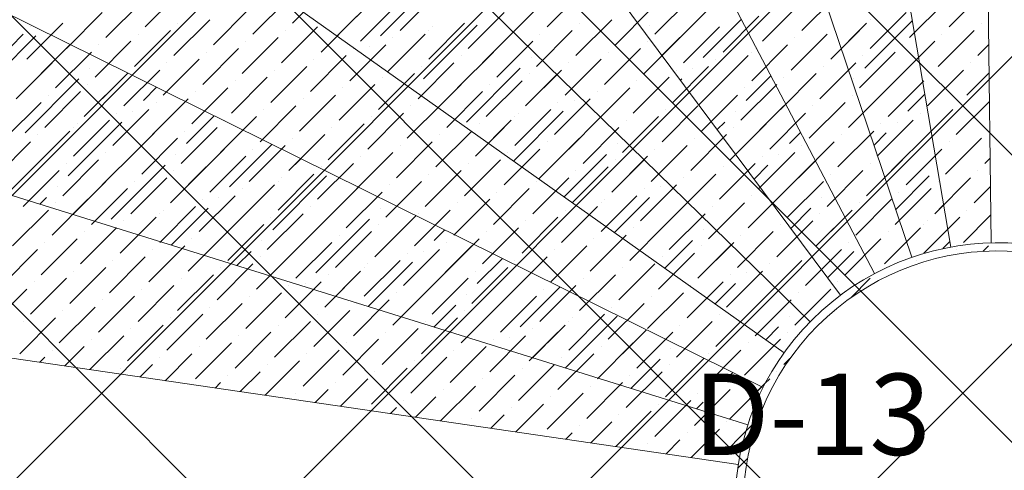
# Model space of a CAD drawing. Header units: millimetres. Extents: x -150 to 17700, y -24664 to 13830.
# Tile 20 of 58: x 9799 to 11011, y 6976 to 7531. Entities that reach past the tile are written whole.
import ezdxf

# ---------------------------------------------------------------- set-up
doc = ezdxf.new("R2010")
doc.units = ezdxf.units.MM
doc.header["$MEASUREMENT"] = 0
doc.layers.get('0').update_dxf_attribs({"lineweight": 5})
doc.layers.add('M-MEP-ELFA-TEXT', color=7, linetype='Continuous', lineweight=15)
doc.layers.add('RCP XREF$0$A-CEILING-01', color=9, linetype='Continuous', lineweight=0, true_color=0x808080)
doc.layers.add('RCP XREF$0$A-CELING ELEMENT', color=9, linetype='Continuous', lineweight=0, true_color=0x808080)
doc.styles.get("Standard").update_dxf_attribs({"font": 'romans.shx'})

# ---------------------------------------------------------------- blocks, each defined once
blk = doc.blocks.new('RCP XREF')
at = {"layer": 'RCP XREF$0$A-CEILING-01', "color": 8, "linetype": 'Continuous', "lineweight": 0, "true_color": 0x808080}
for p, q in [((11364.7, 5605.9), (3590.6, 13380)), ((11718.3, 5959.4), (4297.7, 13380)), ((11895, 6136.2), (4651.2, 13380)), ((12071.8, 6313), (5004.8, 13380)), ((6135, 3660.1), (14450, 11975.1)), ((6452, 3270), (14450, 11268)), ((11541.5, 5782.6), (6090.1, 11234)), ((7159.1, 3270), (14450, 10560.9)), ((6135, 3306.6), (11958.4, 9130)), ((6805.5, 3270), (11820, 8284.5))]:
    blk.add_line(p, q, dxfattribs=at)
at = {"layer": 'RCP XREF$0$A-CEILING-01', "color": 8, "lineweight": 0, "true_color": 0x808080}
for centre, radius, start, end in [((11004.6, 6932.9), 2087.3, 45.1925, 224.8075), ((11003.8, 6932.2), 1987.3, 45.2002, 224.7998)]:
    blk.add_arc(centre, radius, start, end, dxfattribs=at)
at = {"layer": 'RCP XREF$0$A-CELING ELEMENT', "color": 8, "lineweight": 0, "true_color": 0x808080}
for p, q in [((10975.2, 8919.5), (10995.3, 7256.1)), ((10945.6, 7251), (10665.5, 8890.7)), ((10364.2, 8814), (10897.4, 7238.3)), ((10851.7, 7218.4), (10078.6, 8691.3)), ((9815.7, 8525.6), (10809.7, 7191.8)), ((10772.2, 7159), (9581.8, 8320.9)), ((9382.7, 8082.2), (10740.2, 7120.8)), ((10714.4, 7078.2), (9223.3, 7815.4)), ((9107.3, 7526.9), (10695.5, 7032.1)), ((10683.8, 6983.5), (9037.8, 7223.8))]:
    blk.add_line(p, q, dxfattribs=at)
at = {"layer": 'RCP XREF$0$A-CELING ELEMENT', "color": 8, "linetype": 'Continuous', "lineweight": 0, "true_color": 0x808080, "transparency": 33554687}
for p, q in [((10134.7, 7526.3), (10178.9, 7570.5)), ((10243, 7510.8), (10309.2, 7577.1)), ((10629.7, 7526.3), (10673.9, 7570.5)), ((9953.5, 7521.9), (9997.7, 7566)), ((10086.1, 7513), (10130.3, 7557.2)), ((10189.8, 7510.7), (10236.3, 7557.2)), ((10267.3, 7517.4), (10311.5, 7561.6)), ((10448.5, 7521.9), (10492.7, 7566)), ((10581, 7513), (10625.2, 7557.2)), ((10762.2, 7517.4), (10806.4, 7561.6)), ((10943.4, 7521.9), (10987.6, 7566)), ((9904.9, 7508.6), (9949.1, 7552.8)), ((10037.5, 7499.8), (10081.6, 7544)), ((10218.7, 7504.2), (10262.8, 7548.4)), ((10399.8, 7508.6), (10444, 7552.8)), ((10532.4, 7499.8), (10576.6, 7544)), ((10713.6, 7504.2), (10757.8, 7548.4)), ((10894.8, 7508.6), (10939, 7552.8)), ((9856.3, 7495.3), (9900.5, 7539.5)), ((9988.8, 7486.5), (10033, 7530.7)), ((10170, 7490.9), (10214.2, 7535.1)), ((10351.2, 7495.3), (10395.4, 7539.5)), ((10483.8, 7486.5), (10528, 7530.7)), ((10590, 7486.6), (10634.1, 7530.7)), ((10640.7, 7484.3), (10687.6, 7531.2)), ((10665, 7490.9), (10709.2, 7535.1)), ((10846.2, 7495.3), (10890.4, 7539.5)), ((10846.2, 7530.7), (10846.2, 7530.7)), ((9807.6, 7482.1), (9851.8, 7526.3)), ((9812.1, 7521.9), (9812.1, 7521.9)), ((9993.3, 7526.3), (9993.3, 7526.3)), ((10121.4, 7477.7), (10165.6, 7521.9)), ((10296, 7457.8), (10362.3, 7524.1)), ((10302.6, 7482.1), (10346.8, 7526.3)), ((10307, 7521.9), (10307, 7521.9)), ((10488.2, 7526.3), (10488.2, 7526.3)), ((10574.4, 7524.1), (10574.4, 7524.1)), ((10616.4, 7477.7), (10660.6, 7521.9)), ((10797.6, 7482.1), (10841.8, 7526.3)), ((10802, 7521.9), (10802, 7521.9)), ((10839.6, 7471), (10898.1, 7529.5)), ((10983.2, 7526.3), (10983.2, 7526.3)), ((9752.4, 7444.5), (9818.7, 7510.8)), ((9759, 7468.8), (9803.2, 7513)), ((9940.2, 7473.2), (9984.4, 7517.4)), ((9944.6, 7513), (9944.6, 7513)), ((10072.8, 7464.4), (10117, 7508.6)), ((10125.8, 7517.4), (10125.8, 7517.4)), ((10254, 7468.8), (10298.2, 7513)), ((10258.4, 7508.6), (10258.4, 7508.6)), ((10302.6, 7517.4), (10302.6, 7517.4)), ((10368.9, 7477.7), (10406.9, 7515.6)), ((10435.2, 7473.2), (10479.4, 7517.4)), ((10439.6, 7513), (10439.6, 7513)), ((10567.8, 7464.4), (10612, 7508.6)), ((10620.8, 7517.4), (10620.8, 7517.4)), ((10749, 7468.8), (10793.2, 7513)), ((10753.4, 7508.6), (10753.4, 7508.6)), ((10810.5, 7495), (10833, 7517.4)), ((10930.2, 7473.2), (10974.4, 7517.4)), ((10934.6, 7513), (10934.6, 7513)), ((9825.3, 7464.4), (9861, 7500.1)), ((9891.6, 7460), (9935.8, 7504.2)), ((9896, 7499.8), (9896, 7499.8)), ((10024.2, 7451.1), (10068.4, 7495.3)), ((10077.2, 7504.2), (10077.2, 7504.2)), ((10205.4, 7455.6), (10249.6, 7499.8)), ((10209.8, 7495.3), (10209.8, 7495.3)), ((10229.7, 7497.5), (10229.7, 7497.5)), ((10251.9, 7466.7), (10289.4, 7504.2)), ((10386.6, 7460), (10430.8, 7504.2)), ((10391, 7499.8), (10391, 7499.8)), ((10519.2, 7451.1), (10563.4, 7495.3)), ((10572.2, 7504.2), (10572.2, 7504.2)), ((10700.4, 7455.6), (10744.6, 7499.8)), ((10704.8, 7495.3), (10704.8, 7495.3)), ((10881.6, 7460), (10925.8, 7504.2)), ((10886, 7499.8), (10886, 7499.8)), ((10978.8, 7486.5), (10992.4, 7500.1)), ((9843, 7446.7), (9887.2, 7490.9)), ((9847.4, 7486.5), (9847.4, 7486.5)), ((9975.6, 7437.9), (10019.8, 7482.1)), ((10028.6, 7490.9), (10028.6, 7490.9)), ((10156.8, 7442.3), (10201, 7486.5)), ((10161.2, 7482.1), (10161.2, 7482.1)), ((10338, 7446.7), (10382.2, 7490.9)), ((10342.4, 7486.5), (10342.4, 7486.5)), ((10428.6, 7484.3), (10428.6, 7484.3)), ((10470.6, 7437.9), (10514.8, 7482.1)), ((10523.6, 7490.9), (10523.6, 7490.9)), ((10651.8, 7442.3), (10695.9, 7486.5)), ((10656.2, 7482.1), (10656.2, 7482.1)), ((10700.4, 7490.9), (10700.4, 7490.9)), ((10833, 7446.7), (10877.1, 7490.9)), ((10837.4, 7486.5), (10837.4, 7486.5)), ((9794.4, 7433.5), (9838.6, 7477.7)), ((9885, 7471), (9885, 7471)), ((9980, 7477.7), (9980, 7477.7)), ((10108.2, 7429), (10152.4, 7473.2)), ((10289.4, 7433.5), (10333.6, 7477.7)), ((10293.8, 7473.2), (10293.8, 7473.2)), ((10349, 7404.7), (10415.3, 7471)), ((10475, 7477.7), (10475, 7477.7)), ((10603.1, 7429), (10647.3, 7473.2)), ((10627.4, 7471), (10627.4, 7471)), ((10635.3, 7425.8), (10687.1, 7477.7)), ((10784.3, 7433.5), (10828.5, 7477.7)), ((10788.8, 7473.2), (10788.8, 7473.2)), ((10899.2, 7477.7), (10899.2, 7477.7)), ((10970, 7477.7), (10970, 7477.7)), ((9878.4, 7411.4), (9932, 7465)), ((9927, 7424.6), (9971.2, 7468.8)), ((9931.4, 7464.4), (9931.4, 7464.4)), ((10059.6, 7415.8), (10103.7, 7460)), ((10112.6, 7468.8), (10112.6, 7468.8)), ((10240.7, 7420.2), (10284.9, 7464.4)), ((10245.2, 7460), (10245.2, 7460)), ((10355.7, 7464.4), (10355.7, 7464.4)), ((10421.9, 7424.6), (10466.1, 7468.8)), ((10421.9, 7424.6), (10460.5, 7463.2)), ((10426.4, 7464.4), (10426.4, 7464.4)), ((10554.5, 7415.8), (10598.7, 7460)), ((10607.6, 7468.8), (10607.6, 7468.8)), ((10693.7, 7431.3), (10724.1, 7461.6)), ((10735.7, 7420.2), (10779.9, 7464.4)), ((10740.1, 7460), (10740.1, 7460)), ((10837.3, 7415.8), (10886, 7464.4)), ((10916.9, 7424.6), (10961.1, 7468.8)), ((10921.3, 7464.4), (10921.3, 7464.4)), ((10965.5, 7437.9), (10992.8, 7465.2)), ((9805.4, 7391.5), (9871.7, 7457.8)), ((9812.1, 7451.1), (9812.1, 7451.1)), ((9878.4, 7411.4), (9922.6, 7455.6)), ((9882.8, 7451.1), (9882.8, 7451.1)), ((9951.3, 7431.3), (9967.5, 7447.5)), ((10010.9, 7402.5), (10055.1, 7446.7)), ((10064, 7455.6), (10064, 7455.6)), ((10192.1, 7407), (10236.3, 7451.1)), ((10196.6, 7446.7), (10196.6, 7446.7)), ((10314, 7422.7), (10342.4, 7451.1)), ((10373.3, 7411.4), (10417.5, 7455.6)), ((10377.8, 7451.1), (10377.8, 7451.1)), ((10505.9, 7402.5), (10550.1, 7446.7)), ((10558.9, 7455.6), (10558.9, 7455.6)), ((10612.6, 7456.2), (10614.2, 7457.8)), ((10687.1, 7407), (10731.3, 7451.1)), ((10691.5, 7446.7), (10691.5, 7446.7)), ((10826.3, 7457.8), (10826.3, 7457.8)), ((10868.3, 7411.4), (10912.5, 7455.6)), ((10872.7, 7451.1), (10872.7, 7451.1)), ((9829.7, 7398.1), (9873.9, 7442.3)), ((9834.2, 7437.9), (9834.2, 7437.9)), ((10015.4, 7442.3), (10015.4, 7442.3)), ((10143.5, 7393.7), (10187.7, 7437.9)), ((10324.7, 7398.1), (10368.9, 7442.3)), ((10329.1, 7437.9), (10329.1, 7437.9)), ((10510.3, 7442.3), (10510.3, 7442.3)), ((10638.5, 7393.7), (10682.7, 7437.9)), ((10819.7, 7398.1), (10863.9, 7442.3)), ((10824.1, 7437.9), (10824.1, 7437.9)), ((10892.6, 7418), (10913.5, 7438.9)), ((9781.1, 7384.9), (9825.3, 7429)), ((9931.4, 7358.3), (9997.7, 7424.6)), ((9962.3, 7389.3), (10006.5, 7433.5)), ((9966.7, 7429), (9966.7, 7429)), ((10094.9, 7380.4), (10139.1, 7424.6)), ((10147.9, 7433.5), (10147.9, 7433.5)), ((10276.1, 7384.9), (10320.3, 7429)), ((10280.5, 7424.6), (10280.5, 7424.6)), ((10457.3, 7389.3), (10501.5, 7433.5)), ((10461.7, 7429), (10461.7, 7429)), ((10481.6, 7431.3), (10481.6, 7431.3)), ((10589.9, 7380.4), (10634.1, 7424.6)), ((10642.9, 7433.5), (10642.9, 7433.5)), ((10680.5, 7365), (10740.1, 7424.6)), ((10771.1, 7384.9), (10815.3, 7429)), ((10775.5, 7424.6), (10775.5, 7424.6)), ((10952.3, 7389.3), (10993.2, 7430.2)), ((10956.7, 7429), (10956.7, 7429)), ((9913.7, 7376), (9957.9, 7420.2)), ((9918.1, 7415.8), (9918.1, 7415.8)), ((9938, 7418), (9938, 7418)), ((10004.3, 7378.2), (10038.5, 7412.4)), ((10046.3, 7367.2), (10090.5, 7411.4)), ((10099.3, 7420.2), (10099.3, 7420.2)), ((10227.5, 7371.6), (10271.7, 7415.8)), ((10231.9, 7411.4), (10231.9, 7411.4)), ((10407.1, 7356.8), (10468.3, 7418)), ((10408.7, 7376), (10452.9, 7420.2)), ((10408.7, 7411.4), (10408.7, 7411.4)), ((10413.1, 7415.8), (10413.1, 7415.8)), ((10475, 7371.6), (10514.2, 7410.8)), ((10541.3, 7367.2), (10585.5, 7411.4)), ((10594.3, 7420.2), (10594.3, 7420.2)), ((10680.5, 7418), (10680.5, 7418)), ((10722.5, 7371.6), (10766.7, 7415.8)), ((10726.9, 7411.4), (10726.9, 7411.4)), ((10903.7, 7376), (10947.9, 7420.2)), ((10908.1, 7415.8), (10908.1, 7415.8)), ((9858.5, 7338.4), (9924.8, 7404.7)), ((9865.1, 7362.8), (9909.3, 7407)), ((9865.1, 7398.1), (9865.1, 7398.1)), ((9869.5, 7402.5), (9869.5, 7402.5)), ((9997.7, 7353.9), (10041.9, 7398.1)), ((10050.7, 7407), (10050.7, 7407)), ((10178.9, 7358.3), (10223.1, 7402.5)), ((10183.3, 7398.1), (10183.3, 7398.1)), ((10360.1, 7362.8), (10404.3, 7407)), ((10364.5, 7402.5), (10364.5, 7402.5)), ((10376.1, 7378.7), (10395.4, 7398.1)), ((10492.7, 7353.9), (10536.8, 7398.1)), ((10545.7, 7407), (10545.7, 7407)), ((10657.9, 7395.4), (10667.2, 7404.7)), ((10673.9, 7358.3), (10718, 7402.5)), ((10678.3, 7398.1), (10678.3, 7398.1)), ((10855, 7362.8), (10899.2, 7407)), ((10859.5, 7402.5), (10859.5, 7402.5)), ((10879.4, 7404.7), (10879.4, 7404.7)), ((9816.5, 7349.5), (9860.7, 7393.7)), ((9820.9, 7389.3), (9820.9, 7389.3)), ((10002.1, 7393.7), (10002.1, 7393.7)), ((10130.3, 7345.1), (10174.5, 7389.3)), ((10311.5, 7349.5), (10355.7, 7393.7)), ((10315.9, 7389.3), (10315.9, 7389.3)), ((10497.1, 7393.7), (10497.1, 7393.7)), ((10625.2, 7345.1), (10669.4, 7389.3)), ((10746.8, 7378.2), (10760.6, 7392)), ((10806.4, 7349.5), (10850.6, 7393.7)), ((10810.9, 7389.3), (10810.9, 7389.3)), ((10850.8, 7376.1), (10866.1, 7391.5)), ((10872.7, 7345.1), (10921.3, 7393.6)), ((10992, 7393.7), (10992, 7393.7)), ((9767.9, 7336.2), (9812.1, 7380.4)), ((9785.5, 7318.6), (9851.8, 7384.9)), ((9949.1, 7340.7), (9993.3, 7384.9)), ((9953.5, 7380.4), (9953.5, 7380.4)), ((10057.3, 7325.2), (10109.4, 7377.3)), ((10064, 7384.9), (10064, 7384.9)), ((10081.6, 7331.8), (10125.8, 7376)), ((10134.7, 7384.9), (10134.7, 7384.9)), ((10262.8, 7336.2), (10307, 7380.4)), ((10267.3, 7376), (10267.3, 7376)), ((10444, 7340.7), (10488.2, 7384.9)), ((10448.5, 7380.4), (10448.5, 7380.4)), ((10534.6, 7378.2), (10534.6, 7378.2)), ((10576.6, 7331.8), (10620.8, 7376)), ((10629.7, 7384.9), (10629.7, 7384.9)), ((10757.8, 7336.2), (10802, 7380.4)), ((10762.2, 7376), (10762.2, 7376)), ((10939, 7340.7), (10983.2, 7384.9)), ((10943.4, 7380.4), (10943.4, 7380.4)), ((9900.5, 7327.4), (9944.6, 7371.6)), ((9904.9, 7367.2), (9904.9, 7367.2)), ((9984.4, 7305.3), (10050.7, 7371.6)), ((9991.1, 7365), (9991.1, 7365)), ((10033, 7318.6), (10077.2, 7362.8)), ((10086.1, 7371.6), (10086.1, 7371.6)), ((10214.2, 7323), (10258.4, 7367.2)), ((10218.7, 7362.8), (10218.7, 7362.8)), ((10395.4, 7327.4), (10439.6, 7371.6)), ((10399.8, 7367.2), (10399.8, 7367.2)), ((10469.2, 7312.8), (10521.4, 7365)), ((10528, 7318.6), (10572.2, 7362.8)), ((10581, 7371.6), (10581, 7371.6)), ((10709.2, 7323), (10753.4, 7367.2)), ((10713.6, 7362.8), (10713.6, 7362.8)), ((10733.5, 7365), (10733.5, 7365)), ((10890.4, 7327.4), (10934.6, 7371.6)), ((10894.8, 7367.2), (10894.8, 7367.2)), ((9851.8, 7314.1), (9896, 7358.3)), ((9856.3, 7353.9), (9856.3, 7353.9)), ((9911.5, 7285.4), (9977.8, 7351.7)), ((9984.4, 7305.3), (10028.6, 7349.5)), ((10037.5, 7358.3), (10037.5, 7358.3)), ((10130.3, 7345.1), (10144.9, 7359.7)), ((10165.6, 7309.7), (10209.8, 7353.9)), ((10170, 7349.5), (10170, 7349.5)), ((10346.8, 7314.1), (10391, 7358.3)), ((10351.2, 7353.9), (10351.2, 7353.9)), ((10461.7, 7358.3), (10461.7, 7358.3)), ((10479.4, 7305.3), (10523.6, 7349.5)), ((10528, 7318.6), (10567.9, 7358.4)), ((10532.4, 7358.3), (10532.4, 7358.3)), ((10660.6, 7309.7), (10704.8, 7353.9)), ((10665, 7349.5), (10665, 7349.5)), ((10703.2, 7334.6), (10720.3, 7351.7)), ((10726.9, 7305.3), (10778.8, 7357.3)), ((10841.8, 7314.1), (10886, 7358.3)), ((10846.2, 7353.9), (10846.2, 7353.9)), ((10987.6, 7353.9), (10994.1, 7360.4)), ((9803.2, 7300.9), (9847.4, 7345.1)), ((9807.6, 7340.7), (9807.6, 7340.7)), ((9918.1, 7345.1), (9918.1, 7345.1)), ((9988.8, 7345.1), (9988.8, 7345.1)), ((10110.4, 7272.2), (10176.7, 7338.4)), ((10117, 7296.5), (10161.2, 7340.7)), ((10298.2, 7300.9), (10342.4, 7345.1)), ((10302.6, 7340.7), (10302.6, 7340.7)), ((10438.1, 7334.8), (10448.5, 7345.1)), ((10483.8, 7345.1), (10483.8, 7345.1)), ((10612, 7296.5), (10656.2, 7340.7)), ((10793.2, 7300.9), (10837.4, 7345.1)), ((10797.6, 7340.7), (10797.6, 7340.7)), ((10877.6, 7296.9), (10919.1, 7338.4)), ((10978.8, 7345.1), (10978.8, 7345.1)), ((9845.2, 7325.2), (9845.2, 7325.2)), ((9864.1, 7291.1), (9904.9, 7331.8)), ((9935.8, 7292), (9980, 7336.2)), ((9940.2, 7331.8), (9940.2, 7331.8)), ((10068.4, 7283.2), (10112.6, 7327.4)), ((10117, 7331.8), (10117, 7331.8)), ((10121.4, 7336.2), (10121.4, 7336.2)), ((10183.3, 7292), (10215.9, 7324.7)), ((10249.6, 7287.6), (10293.8, 7331.8)), ((10254, 7327.4), (10254, 7327.4)), ((10430.8, 7292), (10475, 7336.2)), ((10435.2, 7331.8), (10435.2, 7331.8)), ((10563.4, 7283.2), (10607.6, 7327.4)), ((10587.7, 7325.2), (10587.7, 7325.2)), ((10616.4, 7336.2), (10616.4, 7336.2)), ((10744.6, 7287.6), (10788.8, 7331.8)), ((10749, 7327.4), (10749, 7327.4)), ((10925.8, 7292), (10970, 7336.2)), ((10930.2, 7331.8), (10930.2, 7331.8)), ((10974.4, 7305.3), (10994.5, 7325.4)), ((9887.2, 7278.8), (9931.4, 7323)), ((9891.6, 7318.6), (9891.6, 7318.6)), ((10019.8, 7269.9), (10064, 7314.1)), ((10037.5, 7252.3), (10103.7, 7318.6)), ((10072.8, 7323), (10072.8, 7323)), ((10201, 7274.4), (10245.2, 7318.6)), ((10205.4, 7314.1), (10205.4, 7314.1)), ((10382.2, 7278.8), (10426.4, 7323)), ((10386.6, 7318.6), (10386.6, 7318.6)), ((10514.8, 7269.9), (10558.9, 7314.1)), ((10567.8, 7323), (10567.8, 7323)), ((10695.9, 7274.4), (10740.1, 7318.6)), ((10700.4, 7314.1), (10700.4, 7314.1)), ((10877.1, 7278.8), (10921.3, 7323)), ((10881.6, 7318.6), (10881.6, 7318.6)), ((9823.7, 7303.7), (9832, 7311.9)), ((9838.6, 7265.5), (9882.8, 7309.7)), ((9843, 7305.3), (9843, 7305.3)), ((9971.2, 7256.7), (10015.4, 7300.9)), ((10024.2, 7309.7), (10024.2, 7309.7)), ((10044.1, 7311.9), (10044.1, 7311.9)), ((10152.4, 7261.1), (10196.6, 7305.3)), ((10156.8, 7300.9), (10156.8, 7300.9)), ((10333.6, 7265.5), (10377.8, 7309.7)), ((10338, 7305.3), (10338, 7305.3)), ((10466.1, 7256.7), (10510.3, 7300.9)), ((10514.8, 7305.3), (10514.8, 7305.3)), ((10519.2, 7309.7), (10519.2, 7309.7)), ((10531.3, 7268.8), (10574.4, 7311.9)), ((10581, 7265.5), (10621.6, 7306)), ((10647.3, 7261.1), (10691.5, 7305.3)), ((10651.8, 7300.9), (10651.8, 7300.9)), ((10786.5, 7311.9), (10786.5, 7311.9)), ((10828.5, 7265.5), (10872.7, 7309.7)), ((10833, 7305.3), (10833, 7305.3)), ((10925.8, 7292), (10936.7, 7303)), ((9790, 7252.3), (9834.2, 7296.5)), ((9971.2, 7292), (9971.2, 7292)), ((9975.6, 7296.5), (9975.6, 7296.5)), ((9985.4, 7253.3), (10030.8, 7298.7)), ((10103.7, 7247.9), (10147.9, 7292)), ((10236.3, 7239), (10286.9, 7289.6)), ((10243, 7298.7), (10243, 7298.7)), ((10284.9, 7252.3), (10329.1, 7296.5)), ((10289.4, 7292), (10289.4, 7292)), ((10470.6, 7296.5), (10470.6, 7296.5)), ((10500.2, 7290.8), (10501.5, 7292)), ((10598.7, 7247.9), (10642.9, 7292)), ((10748.5, 7273.9), (10773.3, 7298.7)), ((10779.9, 7252.3), (10824.1, 7296.5)), ((10784.3, 7292), (10784.3, 7292)), ((10961.1, 7256.7), (10994.9, 7290.5)), ((10965.5, 7296.5), (10965.5, 7296.5)), ((9922.6, 7243.4), (9966.7, 7287.6)), ((9927, 7283.2), (9927, 7283.2)), ((9945, 7265.9), (9957.9, 7278.8)), ((10055.1, 7234.6), (10099.3, 7278.8)), ((10108.2, 7287.6), (10108.2, 7287.6)), ((10163.4, 7219.1), (10229.7, 7285.4)), ((10170, 7278.8), (10170, 7278.8)), ((10236.3, 7239), (10280.5, 7283.2)), ((10240.7, 7278.8), (10240.7, 7278.8)), ((10417.5, 7243.4), (10461.7, 7287.6)), ((10421.9, 7283.2), (10421.9, 7283.2)), ((10550.1, 7234.6), (10594.3, 7278.8)), ((10603.1, 7287.6), (10603.1, 7287.6)), ((10731.3, 7239), (10775.5, 7283.2)), ((10735.7, 7278.8), (10735.7, 7278.8)), ((10779.9, 7252.3), (10815.3, 7287.7)), ((10912.5, 7243.4), (10956.7, 7287.6)), ((10912.5, 7278.8), (10912.5, 7278.8)), ((10916.9, 7283.2), (10916.9, 7283.2)), ((9873.9, 7230.2), (9918.1, 7274.4)), ((9878.4, 7269.9), (9878.4, 7269.9)), ((10006.5, 7221.3), (10050.7, 7265.5)), ((10059.6, 7274.4), (10059.6, 7274.4)), ((10106.7, 7215.5), (10156.8, 7265.5)), ((10187.7, 7225.8), (10231.9, 7269.9)), ((10192.1, 7265.5), (10192.1, 7265.5)), ((10309.2, 7258.9), (10322.4, 7272)), ((10368.9, 7230.2), (10413.1, 7274.4)), ((10373.3, 7269.9), (10373.3, 7269.9)), ((10501.5, 7221.3), (10545.7, 7265.5)), ((10554.5, 7274.4), (10554.5, 7274.4)), ((10640.7, 7272.2), (10640.7, 7272.2)), ((10682.7, 7225.8), (10726.9, 7269.9)), ((10687.1, 7265.5), (10687.1, 7265.5)), ((10863.9, 7230.2), (10908.1, 7274.4)), ((10868.3, 7269.9), (10868.3, 7269.9)), ((10891, 7257.3), (10899.2, 7265.5)), ((9825.3, 7216.9), (9869.5, 7261.1)), ((9829.7, 7256.7), (9829.7, 7256.7)), ((9957.9, 7208.1), (10002.1, 7252.3)), ((10010.9, 7261.1), (10010.9, 7261.1)), ((10097.1, 7258.9), (10097.1, 7258.9)), ((10139.1, 7212.5), (10183.3, 7256.7)), ((10143.5, 7252.3), (10143.5, 7252.3)), ((10289.4, 7186), (10355.7, 7252.3)), ((10320.3, 7216.9), (10364.5, 7261.1)), ((10324.7, 7256.7), (10324.7, 7256.7)), ((10452.9, 7208.1), (10497.1, 7252.3)), ((10505.9, 7261.1), (10505.9, 7261.1)), ((10567.8, 7252.3), (10567.8, 7252.3)), ((10593.4, 7224.8), (10627.4, 7258.9)), ((10634.1, 7212.5), (10678.3, 7256.7)), ((10634.1, 7212.5), (10675.2, 7253.6)), ((10638.5, 7252.3), (10638.5, 7252.3)), ((10815.3, 7216.9), (10859.5, 7261.1)), ((10819.7, 7256.7), (10819.7, 7256.7)), ((10935.8, 7249.1), (10944.5, 7257.7)), ((10985.5, 7245.7), (10992, 7252.3)), ((9776.7, 7203.7), (9820.9, 7247.9)), ((9962.3, 7247.9), (9962.3, 7247.9)), ((10066.3, 7228.1), (10083.9, 7245.6)), ((10090.5, 7199.2), (10134.7, 7243.4)), ((10271.7, 7203.7), (10315.9, 7247.9)), ((10276.1, 7243.4), (10276.1, 7243.4)), ((10296, 7245.6), (10296, 7245.6)), ((10457.3, 7247.9), (10457.3, 7247.9)), ((10585.5, 7199.2), (10629.7, 7243.4)), ((10766.7, 7203.7), (10810.9, 7247.9)), ((10771.1, 7243.4), (10771.1, 7243.4)), ((10793.8, 7213.1), (10826.3, 7245.6)), ((10952.3, 7247.9), (10952.3, 7247.9)), ((9909.3, 7194.8), (9953.5, 7239)), ((9913.7, 7234.6), (9913.7, 7234.6)), ((10041.9, 7186), (10086.1, 7230.2)), ((10094.9, 7239), (10094.9, 7239)), ((10223.1, 7190.4), (10267.3, 7234.6)), ((10227.5, 7230.2), (10227.5, 7230.2)), ((10228.1, 7177.7), (10282.7, 7232.4)), ((10362.3, 7205.9), (10393.4, 7236.9)), ((10404.3, 7194.8), (10448.5, 7239)), ((10408.7, 7234.6), (10408.7, 7234.6)), ((10536.8, 7186), (10581, 7230.2)), ((10589.9, 7239), (10589.9, 7239)), ((10718, 7190.4), (10762.2, 7234.6)), ((10722.5, 7230.2), (10722.5, 7230.2)), ((10903.7, 7234.6), (10903.7, 7234.6)), ((9860.7, 7181.6), (9904.9, 7225.8)), ((9865.1, 7221.3), (9865.1, 7221.3)), ((9993.3, 7172.7), (10037.5, 7216.9)), ((10046.3, 7225.8), (10046.3, 7225.8)), ((10174.5, 7177.1), (10218.7, 7221.3)), ((10178.9, 7216.9), (10178.9, 7216.9)), ((10223.1, 7225.8), (10223.1, 7225.8)), ((10355.7, 7181.6), (10399.8, 7225.8)), ((10360.1, 7221.3), (10360.1, 7221.3)), ((10488.2, 7172.7), (10532.4, 7216.9)), ((10541.3, 7225.8), (10541.3, 7225.8)), ((10669.4, 7177.1), (10713.6, 7221.3)), ((10673.9, 7216.9), (10673.9, 7216.9)), ((10693.7, 7219.1), (10693.7, 7219.1)), ((10855, 7221.3), (10855, 7221.3)), ((9812.1, 7168.3), (9856.3, 7212.5)), ((9816.5, 7208.1), (9816.5, 7208.1)), ((9944.6, 7159.5), (9988.8, 7203.7)), ((9997.7, 7212.5), (9997.7, 7212.5)), ((10125.8, 7163.9), (10170, 7208.1)), ((10130.3, 7203.7), (10130.3, 7203.7)), ((10150.2, 7205.9), (10150.2, 7205.9)), ((10187.6, 7190.3), (10209.8, 7212.5)), ((10307, 7168.3), (10351.2, 7212.5)), ((10311.5, 7208.1), (10311.5, 7208.1)), ((10421.9, 7212.5), (10421.9, 7212.5)), ((10439.6, 7159.5), (10483.8, 7203.7)), ((10492.7, 7212.5), (10492.7, 7212.5)), ((10620.8, 7163.9), (10665, 7208.1)), ((10625.2, 7203.7), (10625.2, 7203.7)), ((10655.5, 7180.9), (10680.5, 7205.9)), ((10806.4, 7208.1), (10806.4, 7208.1)), ((10822.3, 7188.6), (10846.2, 7212.5)), ((9763.5, 7155), (9807.6, 7199.2)), ((9949.1, 7199.2), (9949.1, 7199.2)), ((10077.2, 7150.6), (10121.4, 7194.8)), ((10258.4, 7155), (10302.6, 7199.2)), ((10262.8, 7194.8), (10262.8, 7194.8)), ((10349, 7192.6), (10349, 7192.6)), ((10349.4, 7139.9), (10408.7, 7199.2)), ((10415.3, 7152.8), (10464.3, 7201.8)), ((10444, 7199.2), (10444, 7199.2)), ((10572.2, 7150.6), (10616.4, 7194.8)), ((10687.1, 7159.5), (10728.9, 7201.3)), ((10753.4, 7155), (10797.6, 7199.2)), ((10757.8, 7194.8), (10757.8, 7194.8)), ((9896, 7146.2), (9940.2, 7190.4)), ((9900.5, 7186), (9900.5, 7186)), ((10028.6, 7137.4), (10072.8, 7181.6)), ((10081.6, 7190.4), (10081.6, 7190.4)), ((10209.8, 7141.8), (10254, 7186)), ((10214.2, 7181.6), (10214.2, 7181.6)), ((10308.9, 7152.5), (10335.8, 7179.4)), ((10391, 7146.2), (10435.2, 7190.4)), ((10395.4, 7186), (10395.4, 7186)), ((10488.2, 7172.7), (10499.8, 7184.3)), ((10523.6, 7137.4), (10567.8, 7181.6)), ((10576.6, 7190.4), (10576.6, 7190.4)), ((10704.8, 7141.8), (10749, 7186)), ((10709.2, 7181.6), (10709.2, 7181.6)), ((9847.4, 7132.9), (9891.6, 7177.1)), ((9851.8, 7172.7), (9851.8, 7172.7)), ((9980, 7124.1), (10024.2, 7168.3)), ((10033, 7177.1), (10033, 7177.1)), ((10161.2, 7128.5), (10205.4, 7172.7)), ((10165.6, 7168.3), (10165.6, 7168.3)), ((10276.1, 7172.7), (10276.1, 7172.7)), ((10342.4, 7132.9), (10386.6, 7177.1)), ((10346.8, 7172.7), (10346.8, 7172.7)), ((10475, 7124.1), (10519.2, 7168.3)), ((10528, 7177.1), (10528, 7177.1)), ((10656.2, 7128.5), (10700.4, 7172.7)), ((10660.6, 7168.3), (10660.6, 7168.3)), ((9798.8, 7119.7), (9843, 7163.9)), ((9803.2, 7159.5), (9803.2, 7159.5)), ((9931.4, 7110.8), (9975.6, 7155)), ((9984.4, 7163.9), (9984.4, 7163.9)), ((10112.6, 7115.3), (10156.8, 7159.5)), ((10117, 7155), (10117, 7155)), ((10293.8, 7119.7), (10338, 7163.9)), ((10298.2, 7159.5), (10298.2, 7159.5)), ((10426.4, 7110.8), (10470.6, 7155)), ((10470.7, 7102.1), (10534.6, 7166.1)), ((10475, 7159.5), (10475, 7159.5)), ((10479.4, 7163.9), (10479.4, 7163.9)), ((10607.6, 7115.3), (10651.8, 7159.5)), ((10612, 7155), (10612, 7155)), ((10746.8, 7166.1), (10746.8, 7166.1)), ((9935.8, 7150.6), (9935.8, 7150.6)), ((10064, 7102), (10108.2, 7146.2)), ((10245.2, 7106.4), (10289.4, 7150.6)), ((10249.6, 7146.2), (10249.6, 7146.2)), ((10430.2, 7114.7), (10461.7, 7146.2)), ((10430.8, 7150.6), (10430.8, 7150.6)), ((10541.3, 7119.7), (10570.8, 7149.2)), ((10558.9, 7102), (10603.1, 7146.2)), ((10717.6, 7136.9), (10733.5, 7152.8)), ((10744.6, 7146.2), (10744.6, 7146.2)), ((9885.2, 7100.1), (9927, 7141.8)), ((9887.2, 7137.4), (9887.2, 7137.4)), ((10015.4, 7088.8), (10059.6, 7132.9)), ((10068.4, 7141.8), (10068.4, 7141.8)), ((10196.6, 7093.2), (10240.7, 7137.4)), ((10201, 7132.9), (10201, 7132.9)), ((10377.8, 7097.6), (10421.9, 7141.8)), ((10382.2, 7137.4), (10382.2, 7137.4)), ((10402.1, 7139.6), (10402.1, 7139.6)), ((10510.3, 7088.8), (10554.5, 7132.9)), ((10563.4, 7141.8), (10563.4, 7141.8)), ((10691.5, 7093.2), (10735.7, 7137.4)), ((10695.9, 7132.9), (10695.9, 7132.9)), ((9838.6, 7124.1), (9838.6, 7124.1)), ((9854.4, 7104.6), (9878.4, 7128.5)), ((9977.8, 7086.5), (10010.9, 7119.7)), ((10019.8, 7128.5), (10019.8, 7128.5)), ((10147.9, 7079.9), (10192.1, 7124.1)), ((10152.4, 7119.7), (10152.4, 7119.7)), ((10329.1, 7084.3), (10373.3, 7128.5)), ((10333.6, 7124.1), (10333.6, 7124.1)), ((10461.7, 7075.5), (10505.9, 7119.7)), ((10514.8, 7128.5), (10514.8, 7128.5)), ((10600.9, 7126.3), (10600.9, 7126.3)), ((10642.9, 7079.9), (10687.1, 7124.1)), ((10647.3, 7119.7), (10647.3, 7119.7)), ((9823.5, 7109.1), (9829.7, 7115.3)), ((9946.9, 7091), (9962.3, 7106.4)), ((9971.2, 7115.3), (9971.2, 7115.3)), ((10101.2, 7068.5), (10143.5, 7110.8)), ((10103.7, 7106.4), (10103.7, 7106.4)), ((10280.5, 7071.1), (10324.7, 7115.3)), ((10284.9, 7110.8), (10284.9, 7110.8)), ((10413.1, 7062.2), (10457.3, 7106.4)), ((10466.1, 7115.3), (10466.1, 7115.3)), ((10528, 7106.4), (10528, 7106.4)), ((10551.5, 7076.9), (10587.7, 7113.1)), ((10594.3, 7066.7), (10641.8, 7114.1)), ((10594.3, 7066.7), (10638.5, 7110.8)), ((10598.7, 7106.4), (10598.7, 7106.4)), ((10740.1, 7106.4), (10747.4, 7113.7)), ((9922.6, 7102), (9922.6, 7102)), ((10070.3, 7073), (10094.9, 7097.6)), ((10231.9, 7057.8), (10276.1, 7102)), ((10236.3, 7097.6), (10236.3, 7097.6)), ((10417.5, 7102), (10417.5, 7102)), ((10545.7, 7053.4), (10589.9, 7097.6)), ((10667.2, 7086.5), (10677.3, 7096.6)), ((10731.3, 7097.6), (10731.3, 7097.6)), ((10039.5, 7077.5), (10046.3, 7084.3)), ((10055.1, 7093.2), (10055.1, 7093.2)), ((10187.7, 7084.3), (10187.7, 7084.3)), ((10193.8, 7055), (10227.5, 7088.8)), ((10364.5, 7049), (10408.7, 7093.2)), ((10368.9, 7088.8), (10368.9, 7088.8)), ((10497.1, 7040.1), (10541.3, 7084.3)), ((10511.1, 7089.5), (10514.8, 7093.2)), ((10550.1, 7093.2), (10550.1, 7093.2)), ((10678.3, 7044.6), (10717.1, 7083.4)), ((10682.7, 7084.3), (10682.7, 7084.3)), ((10717.1, 7083.4), (10722.5, 7088.8)), ((10139.1, 7071.1), (10139.1, 7071.1)), ((10162.9, 7059.5), (10178.9, 7075.5)), ((10317.2, 7037), (10360.1, 7079.9)), ((10320.3, 7075.5), (10320.3, 7075.5)), ((10448.5, 7026.9), (10492.7, 7071.1)), ((10501.5, 7079.9), (10501.5, 7079.9)), ((10629.7, 7031.3), (10673.9, 7075.5)), ((10634.1, 7071.1), (10634.1, 7071.1)), ((10654, 7073.3), (10654, 7073.3)), ((10672.8, 7039.1), (10712.7, 7079)), ((10271.7, 7062.2), (10271.7, 7062.2)), ((10286.3, 7041.5), (10311.5, 7066.7)), ((10409.7, 7023.5), (10444, 7057.8)), ((10452.9, 7066.7), (10452.9, 7066.7)), ((10581, 7018), (10625.2, 7062.2)), ((10585.5, 7057.8), (10585.5, 7057.8)), ((10632.4, 7051.7), (10640.7, 7060)), ((10255.5, 7046), (10262.8, 7053.4)), ((10404.3, 7053.4), (10404.3, 7053.4)), ((10533.1, 7005.5), (10576.6, 7049)), ((10355.7, 7040.1), (10355.7, 7040.1)), ((10378.9, 7028), (10395.4, 7044.6)), ((10502.3, 7010), (10528, 7035.7)), ((10536.8, 7044.6), (10536.8, 7044.6)), ((10669.4, 7035.7), (10669.4, 7035.7)), ((10692.9, 7023.9), (10708.6, 7039.5)), ((10471.4, 7014.5), (10479.4, 7022.5)), ((10488.2, 7031.3), (10488.2, 7031.3)), ((10620.8, 7022.5), (10620.8, 7022.5)), ((10625.7, 6992), (10660.6, 7026.9)), ((10665, 6995.9), (10692.9, 7023.9)), ((10572.2, 7009.2), (10572.2, 7009.2)), ((10594.8, 6996.5), (10612, 7013.6)), ((10683.1, 6978.7), (10695.2, 6990.8))]:
    blk.add_line(p, q, dxfattribs=at)
at = {"layer": 'RCP XREF$0$A-CELING ELEMENT', "color": 8, "lineweight": 0, "true_color": 0x808080}
for radius, start, end in [(323.8, 46.1755, 223.8245), (313.8, 46.2129, 223.7871)]:
    blk.add_arc((11003.6, 6932.4), radius, start, end, dxfattribs=at)

msp = doc.modelspace()

# ---------------------------------------------------------------- block references
at = {"color": 8, "true_color": 0x808080}
msp.add_blockref('RCP XREF', (0, 0), dxfattribs=at)

# ---------------------------------------------------------------- texts
at = {"layer": 'M-MEP-ELFA-TEXT', "insert": (10774.7, 6995.1), "char_height": 100, "attachment_point": 8}
msp.add_mtext_dynamic_manual_height_columns('D-13', width=262.905, gutter_width=3324.7, heights=[0], dxfattribs=at)

doc.saveas('drawing.dxf')
